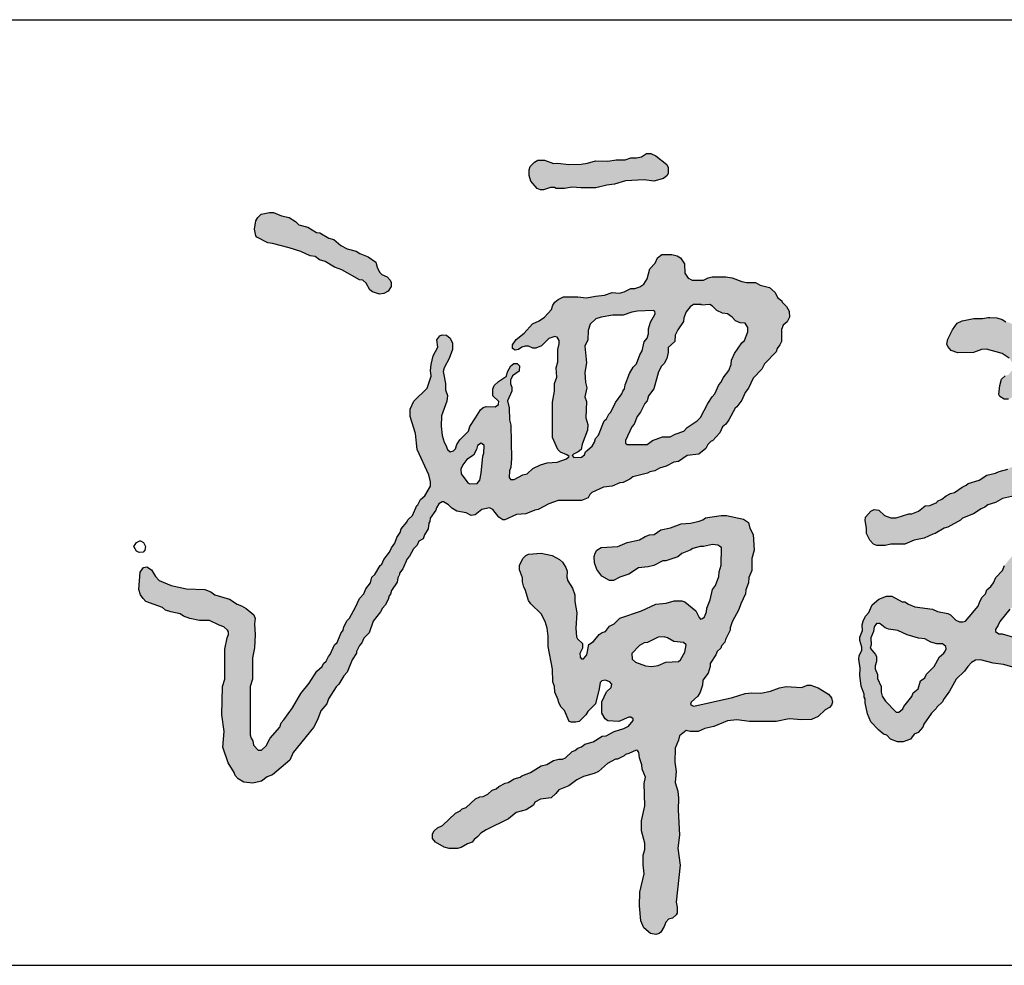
# Model space of a CAD drawing. Extents: x 427948 to 764348, y 274849 to 601549.
# Tile 113 of 212: x 677631 to 678465, y 464449 to 465249. Entities that reach past the tile are written whole.
import ezdxf

# ---------------------------------------------------------------- set-up
doc = ezdxf.new("R2010")
doc.units = 0
doc.header["$LTSCALE"] = 1000
doc.header["$MEASUREMENT"] = 0
doc.layers.get('0').update_dxf_attribs({"linetype": 'CONTINUOUS'})
doc.layers.add('PUB_TITLE', color=4, linetype='CONTINUOUS')

# ---------------------------------------------------------------- blocks, each defined once
blk = doc.blocks.new('谭文军')
at = {"linetype": 'Continuous'}
for points in [[(1125, 2635), (1145, 2632), (1165, 2638), (1173, 2644), (1175, 2649), (1175, 2661), (1172, 2667), (1149, 2685), (1139, 2690), (1130, 2690), (1119, 2683), (1109, 2681), (1097, 2681), (1085, 2677), (1066, 2677), (1049, 2674), (1023, 2675), (1006, 2670), (993, 2668), (967, 2667), (944, 2670), (935, 2669), (916, 2676), (902, 2676), (895, 2672), (886, 2663), (884, 2656), (884, 2644), (888, 2632), (901, 2617), (908, 2614), (914, 2614), (933.8, 2620.6), (941, 2617), (958, 2617), (974, 2620), (992, 2618), (1024, 2618), (1047, 2624), (1063, 2626), (1086, 2633)], [(436, 2475), (445, 2468), (457, 2464), (477, 2452), (492, 2447), (529, 2426), (536, 2425), (543, 2419), (551, 2405), (556, 2401), (571, 2396), (580, 2397), (589, 2402), (595, 2412), (595, 2420), (593, 2425), (587, 2432), (572.8, 2438.5), (566, 2452), (563, 2463), (547, 2474), (530, 2481), (522, 2486), (503, 2491), (490, 2498), (475, 2510), (465, 2513), (446, 2524), (439, 2525), (421, 2536), (402, 2541), (395, 2548), (382, 2556), (366, 2560), (349, 2567), (341, 2567), (323, 2563), (316, 2556), (312, 2549), (309, 2532), (312, 2518), (314, 2515), (337, 2503), (347, 2502), (382, 2493), (406, 2485), (426, 2476)], [(1874.1, 2272), (1889.1, 2262), (1896.5, 2250.3), (1895.1, 2237), (1887.1, 2227), (1880.1, 2225), (1873.1, 2218), (1869.1, 2205), (1867.1, 2186), (1869.1, 2182), (1878.1, 2176), (1887.1, 2176), (1892.1, 2178), (1912.1, 2193), (1918.1, 2200), (1921.1, 2209), (1927.1, 2217), (1939.1, 2227), (1942.1, 2236), (1944.1, 2271), (1937.1, 2294), (1930.1, 2300), (1926.1, 2311), (1915.1, 2321), (1905.1, 2325), (1900.1, 2330), (1890.1, 2336), (1882.1, 2338), (1874.1, 2343), (1863.1, 2346), (1848.1, 2347), (1845.1, 2347), (1833.1, 2345), (1815.1, 2345), (1790.1, 2340), (1780.1, 2335), (1770.1, 2321), (1760.1, 2302), (1758.1, 2291), (1760.1, 2286), (1767.1, 2278), (1781.1, 2273), (1814.1, 2274), (1831.1, 2280), (1841.1, 2281)]]:
    blk.add_hatch(color=256, dxfattribs=at).paths.add_polyline_path(points)
h = blk.add_hatch(color=256, dxfattribs=at)
h.paths.add_polyline_path([(846, 2122), (843, 2133), (842, 2158), (839, 2173), (848, 2193), (848, 2201), (843.3, 2212.1), (849, 2225), (863, 2235), (864, 2246), (859, 2251), (852, 2251), (846, 2246), (839, 2233), (837, 2224), (820, 2213), (811, 2205), (808, 2197), (808, 2183), (824.2, 2168), (813, 2160), (794, 2161), (788, 2159), (782, 2154), (772, 2137), (760, 2119), (757, 2109), (739, 2091), (733, 2081), (728.9, 2068.8), (719, 2066), (713, 2071), (710, 2080), (706, 2086), (702, 2100), (700, 2120), (701, 2141), (712, 2172), (713, 2184), (709, 2196), (709, 2209), (703.3, 2237.4), (717, 2261), (724, 2280), (724, 2293), (719, 2304), (711, 2310), (702, 2311), (697, 2309), (691, 2300), (693, 2285), (683, 2267), (679, 2249), (678, 2236), (679, 2224), (671, 2199), (643, 2172), (635, 2155), (635, 2140), (646, 2104), (650, 2071), (674, 2018), (678, 2003), (678, 1994), (666, 1974), (657, 1966), (651, 1955), (649, 1954), (640, 1933), (630, 1924), (628, 1919), (616, 1905), (614, 1897), (607, 1887), (603, 1875), (596, 1865), (592, 1856), (580, 1841), (576, 1831), (572, 1828), (561, 1809), (555, 1804), (552, 1792), (542, 1779), (538, 1769), (529, 1759), (521, 1741), (508, 1718), (503, 1713), (496, 1700), (495, 1693), (490, 1686), (482, 1667), (477, 1662), (468, 1642), (464, 1638), (459, 1628), (454, 1623), (451, 1617), (440, 1607), (424, 1582), (406, 1560), (389, 1530), (371, 1505), (365, 1499), (362, 1490), (342, 1467), (334, 1451), (320.3, 1438.7), (307, 1452), (306, 1461), (300, 1470), (300, 1575), (305, 1590), (305, 1635), (309, 1656), (311, 1683), (309, 1706), (311, 1717), (308, 1725), (292, 1738), (282, 1744), (273, 1747), (257, 1758), (226, 1767), (218, 1773), (205, 1778), (167, 1779), (135, 1786), (110, 1797), (102, 1805), (94, 1819), (84, 1825), (77, 1824), (70, 1814), (67, 1778), (71, 1767), (76, 1759), (82, 1753), (117, 1740), (123, 1735), (134, 1731), (154, 1727), (161, 1722), (174, 1717), (194, 1713), (215, 1713), (235, 1703), (245, 1700), (257.3, 1689.3), (252, 1677), (247, 1653), (247, 1590), (242, 1575), (241, 1516), (246, 1481), (243, 1448), (254, 1415), (267, 1395), (269, 1389), (275, 1382), (287, 1375), (306, 1373), (324, 1377), (336, 1386), (347, 1390), (383, 1421), (390, 1437), (433, 1489), (441, 1505), (448, 1524), (461, 1539), (464, 1549), (480, 1574), (486, 1580), (496, 1597), (503, 1605), (514, 1631), (523, 1645), (523, 1648), (529, 1661), (534, 1666), (538, 1676), (549, 1687), (558, 1712), (573, 1731), (577, 1739), (583, 1745), (589, 1757), (591, 1765), (594, 1768), (596, 1776), (608, 1793), (609.6, 1807.7), (620, 1821), (629, 1842), (634, 1848), (642, 1863), (650, 1871), (653, 1879), (662, 1884), (665, 1892), (673, 1905), (674, 1917), (676, 1920), (677, 1927), (689, 1944), (690, 1949), (697.5, 1961), (705, 1961), (715, 1955), (722, 1948), (733, 1942), (752, 1938), (763, 1933), (771, 1934), (785, 1945), (801, 1949), (808, 1945), (821, 1929), (829, 1924), (833, 1924), (858, 1935), (877, 1936), (896, 1944), (903, 1945), (925, 1957), (945, 1964), (994, 1964), (1008, 1970), (1012.2, 1979.8), (1040, 1992), (1058, 1994), (1074, 2001), (1081, 2002), (1095, 2009), (1101, 2014), (1132, 2021), (1137, 2024), (1147, 2026), (1157, 2032), (1171, 2036), (1187, 2044), (1197, 2046), (1215, 2058), (1239, 2061), (1254, 2073), (1258, 2081), (1265, 2088), (1268, 2089), (1283, 2106), (1289, 2118), (1296, 2124), (1302, 2133), (1315, 2157), (1319, 2160), (1329, 2174), (1336, 2190), (1343, 2199), (1353, 2220), (1371, 2239), (1377, 2250), (1401, 2275), (1403, 2282), (1409, 2290), (1412, 2297), (1412, 2327.5), (1424, 2338), (1429, 2348), (1428, 2360), (1423, 2370), (1414, 2379), (1413, 2382), (1404, 2389), (1399, 2399), (1387, 2410), (1368, 2415), (1358, 2420), (1334, 2420), (1309, 2430), (1296, 2432), (1267, 2432), (1259, 2430), (1249, 2425), (1219.5, 2425), (1210, 2440), (1209, 2459), (1201, 2472), (1194, 2476), (1183, 2479), (1162, 2479), (1153, 2472), (1148, 2461), (1137, 2449), (1131, 2428), (1121.1, 2412.4), (1105, 2408), (1097, 2408), (1083, 2401), (1073, 2398), (1058, 2399), (1042, 2394), (1023, 2392), (1004, 2388), (986, 2390), (956, 2390), (945, 2385), (938, 2379), (934, 2373), (931, 2364), (916, 2348), (905, 2340), (891, 2334), (874, 2314), (857, 2301), (849, 2290), (849, 2282), (855, 2279), (862, 2280), (871.8, 2287), (883, 2287), (892, 2283), (898, 2283), (910, 2288), (925, 2303), (941.8, 2308.2), (948.2, 2296.9), (944, 2280), (944, 2254), (941, 2242), (942, 2222), (937, 2209), (937, 2193), (933, 2170), (933, 2096), (944, 2071), (950, 2065), (963, 2060), (968, 2056), (962, 2051), (943, 2044), (922, 2043), (908, 2039), (892, 2031), (880, 2020), (871, 2018), (853, 2008), (841.7, 2008), (843, 2026), (846, 2034), (847, 2052)])
h.paths.add_polyline_path([(790, 2079), (789, 2063), (787, 2057), (784, 2021), (781, 2007), (775, 2000), (757.6, 1998.8), (742, 2020), (741, 2030), (745, 2039), (754, 2050), (768, 2059), (774, 2071), (776, 2079), (784.6, 2084.4)], flags=16)
h.paths.add_polyline_path([(987, 2066), (993, 2071), (995, 2082), (1006, 2111), (1007, 2123), (1003, 2137), (1004, 2171), (1001, 2181), (1005, 2200), (1002, 2211), (1001, 2232), (1004, 2252), (1001, 2287), (1007, 2300), (1008, 2320), (1012, 2333), (1024, 2344), (1035, 2348), (1059, 2352), (1081, 2352), (1099, 2358), (1111, 2360), (1146.6, 2362.2), (1148, 2355), (1138, 2337), (1134, 2323), (1134, 2308), (1125, 2296), (1121, 2277), (1116, 2269), (1109, 2250), (1102, 2243), (1094, 2230), (1085, 2206), (1084, 2198), (1080, 2193), (1078, 2187), (1065, 2169), (1055, 2149), (1051, 2145), (1046, 2135), (1041, 2131), (1029, 2101), (1023, 2094), (1019.8, 2081.3), (1002, 2066), (998.4, 2055.3), (978, 2054), (973, 2059)], flags=16)
h.paths.add_polyline_path([(1086, 2090), (1099, 2118), (1104, 2124), (1110, 2140), (1117, 2149), (1126, 2167), (1131, 2173), (1134, 2183), (1145, 2198), (1155, 2233), (1161, 2245), (1167, 2251), (1172, 2261), (1175, 2274), (1175, 2284), (1189, 2297), (1190, 2310), (1195, 2321), (1207, 2339), (1208, 2346), (1213, 2359), (1221, 2369), (1228, 2374), (1244, 2374), (1245, 2373), (1264.8, 2374.2), (1277, 2362), (1289, 2356), (1299, 2355), (1309, 2348), (1316, 2340), (1326, 2336), (1336, 2335), (1342, 2326), (1342, 2317), (1335, 2299), (1329, 2294), (1314, 2272), (1308, 2258), (1307, 2249), (1302, 2236), (1290, 2221), (1286, 2212), (1281, 2206), (1273, 2187), (1267, 2181), (1258, 2167), (1243, 2138), (1236, 2131), (1215, 2117), (1208, 2109), (1190, 2103), (1179, 2097), (1163, 2097), (1142, 2090), (1131, 2081), (1086, 2081)], flags=16)
h = blk.add_hatch(color=256, dxfattribs=at)
h.paths.add_polyline_path([(1886.1, 2030), (1868.1, 2025), (1860.1, 2021), (1842.1, 2017), (1826.1, 2007), (1803.1, 2000), (1799.1, 1996), (1790.1, 1992), (1774.1, 1981), (1766.1, 1979), (1757.1, 1974), (1748.1, 1967), (1739.1, 1963), (1737.1, 1960), (1723.1, 1954), (1713.1, 1953), (1699.1, 1942), (1685.1, 1936), (1679.1, 1936), (1652.1, 1928), (1641.1, 1928), (1628.1, 1933), (1616.1, 1944), (1606.1, 1945), (1599.1, 1942), (1588.1, 1929), (1587.1, 1922), (1590.1, 1906), (1590.1, 1895), (1597.1, 1881), (1605.1, 1873), (1612.1, 1870), (1629.1, 1870), (1641.1, 1873), (1670.1, 1873), (1690.1, 1881), (1711.1, 1885), (1729.1, 1894), (1734.1, 1895), (1753.1, 1906), (1760.1, 1908), (1787.1, 1923), (1791.1, 1927), (1814.1, 1936), (1830.1, 1947), (1838.1, 1950), (1844.1, 1955), (1860.1, 1960), (1875.1, 1968), (1900.1, 1974), (1907.1, 1980), (1918.1, 1985), (1927.1, 1986), (1935.1, 1992), (1947.1, 1998), (1963.1, 1998), (1968.8, 1983.8), (1951.1, 1933), (1944.1, 1926), (1942.1, 1921), (1929.1, 1909), (1925.1, 1903), (1922.1, 1894), (1913.1, 1880), (1902.1, 1857), (1879.1, 1828), (1875.1, 1818), (1861.1, 1803), (1854.1, 1787.4), (1842.1, 1777), (1839.1, 1769), (1832.1, 1762), (1827.1, 1753), (1824.1, 1743), (1795.4, 1710), (1781.1, 1710), (1766.1, 1725), (1760.1, 1728), (1739.1, 1732), (1728.1, 1737), (1691.1, 1742), (1678.1, 1747), (1670.1, 1752), (1665.1, 1752), (1643.1, 1764), (1632.1, 1764), (1616.1, 1758), (1602.1, 1746), (1595.1, 1730), (1588.1, 1722), (1583.1, 1712), (1581.1, 1704), (1582.1, 1692), (1576.1, 1678), (1576.1, 1671), (1581.2, 1653.4), (1575.1, 1639), (1574.1, 1632), (1577.1, 1613), (1576.1, 1599), (1579.1, 1576), (1585.1, 1559), (1585.1, 1553), (1587.1, 1549), (1587.1, 1541), (1592.1, 1518), (1599.1, 1501), (1615.1, 1484), (1626.1, 1475), (1633.1, 1473), (1640.1, 1465), (1655.1, 1459), (1667.1, 1459), (1682.1, 1465), (1690.1, 1475), (1698.1, 1479), (1708.1, 1490), (1710.1, 1496), (1726.1, 1519), (1736.1, 1529), (1737.1, 1532), (1749.1, 1543), (1751.1, 1548), (1764.1, 1565), (1778.1, 1590), (1795.1, 1607), (1802.1, 1617), (1810.1, 1625), (1818.1, 1630), (1829.1, 1631), (1855.1, 1624), (1877.1, 1621), (1899.1, 1615), (1913.1, 1609), (1920.1, 1604), (1943, 1598.9), (1962.1, 1588), (1971.1, 1579), (1992.1, 1569), (2005.1, 1568), (2017.1, 1570), (2030.1, 1566), (2059.1, 1561), (2078.1, 1560), (2094.1, 1557), (2121.1, 1557), (2128.1, 1555), (2169.1, 1560), (2192.1, 1566), (2202.6, 1573), (2218.1, 1573), (2226.1, 1578), (2232.1, 1584), (2249.1, 1589), (2269.1, 1592), (2285.1, 1601), (2294.1, 1603), (2311.1, 1614), (2322.1, 1618), (2347.1, 1639), (2354.1, 1652), (2353.1, 1663), (2343.1, 1672), (2334.1, 1673), (2329.1, 1671), (2320.1, 1663), (2311.1, 1662), (2301.1, 1657), (2279.1, 1642), (2259.1, 1638), (2244.1, 1633), (2234.1, 1633), (2217.1, 1623), (2207.1, 1624), (2170.1, 1620), (2123.1, 1619), (2064.1, 1627), (2041.1, 1638), (2033.1, 1639), (2018.1, 1645), (1999.1, 1647), (1983.1, 1653), (1977.1, 1657), (1950.1, 1664), (1921.1, 1675), (1903.1, 1677), (1874.1, 1685), (1867.1, 1685), (1858.3, 1691.3), (1866.1, 1703), (1869.1, 1711), (1890.1, 1737), (1898.1, 1743), (1903.1, 1755), (1914.1, 1767), (1916.1, 1776), (1922.1, 1782), (1927.1, 1791), (1942.1, 1806), (1969.1, 1852), (1989.1, 1880), (1994.1, 1891), (2008.1, 1906), (2014.1, 1920), (2015.1, 1926), (2022.1, 1937), (2029.1, 1958), (2038.1, 1973), (2040.1, 1982), (2041.1, 2006), (2048.1, 2031), (2045.1, 2044), (2039.1, 2051), (2032.1, 2055), (2000.1, 2058), (1987.1, 2058), (1970.1, 2055), (1963.1, 2052), (1941.1, 2047), (1931.1, 2047), (1908.1, 2042)])
h.paths.add_polyline_path([(1749.1, 1664), (1758.5, 1657.3), (1754.3, 1646.9), (1743.1, 1637), (1732.1, 1617), (1716.1, 1601), (1712.1, 1593), (1703.1, 1587), (1698.1, 1570), (1688.1, 1562), (1685.1, 1554), (1668.1, 1533), (1666.1, 1528), (1654.9, 1518.1), (1630.1, 1544), (1621.1, 1558.1), (1621.1, 1575), (1613.1, 1592), (1613.1, 1600), (1607, 1614.7), (1611.1, 1627), (1611.1, 1637), (1609.1, 1642), (1598.1, 1655), (1600.1, 1662), (1599.1, 1677), (1605.1, 1690), (1606.1, 1700), (1614.1, 1711.1), (1619.1, 1706), (1629.1, 1698), (1636.1, 1695), (1656.1, 1692), (1675.1, 1683), (1699.1, 1676), (1712.1, 1675), (1725.1, 1668), (1737.1, 1664)], flags=16)
h = blk.add_hatch(color=256, dxfattribs=at)
h.paths.add_polyline_path([(1133, 1825), (1145, 1828), (1164, 1838), (1170, 1838), (1195, 1846), (1204, 1853), (1221, 1860), (1227, 1864), (1242, 1868), (1249, 1868), (1268, 1872), (1279, 1871), (1287, 1866), (1286, 1829), (1282, 1815), (1281, 1805), (1274, 1786), (1268, 1778), (1263, 1756), (1256, 1739), (1255, 1731), (1249.7, 1717.7), (1241.7, 1715.7), (1233, 1733), (1210, 1752), (1204, 1754), (1188, 1754), (1171, 1749), (1149, 1747), (1119, 1733), (1074, 1718), (1062, 1706), (1052, 1701), (1044, 1690), (1037, 1688), (1031, 1684), (1019, 1669), (1009, 1663), (1005, 1641), (996.1, 1630.9), (987.5, 1639.5), (996, 1655), (996, 1665), (983.1, 1676.7), (982, 1697), (984, 1729), (980, 1753), (980, 1767), (975, 1781), (962.6, 1799.6), (964, 1816), (961, 1824), (954, 1835), (948, 1841), (932, 1849), (909, 1854), (883, 1852), (877, 1849), (871, 1843), (864, 1828), (864, 1819), (870, 1802), (870, 1794), (873, 1783), (876, 1778), (883, 1755), (888, 1748), (909, 1727), (918, 1711), (922, 1697), (924, 1680), (924, 1659), (933, 1611), (934, 1585), (937, 1575), (938, 1563), (945, 1547), (946, 1541), (951, 1532), (958, 1525), (968, 1502), (972, 1500), (982, 1500), (989, 1502), (1003, 1516), (1007, 1523), (1023, 1539), (1031, 1570), (1033.6, 1586.7), (1043, 1588), (1057.5, 1583.6), (1056, 1573), (1046, 1564), (1036, 1543), (1036, 1519), (1043, 1507), (1049, 1503), (1072, 1502), (1095.6, 1512.1), (1103.5, 1505.8), (1092, 1492), (1082, 1487), (1062, 1481), (1045, 1472), (1037, 1471), (1018, 1459), (1001, 1454), (994, 1449), (986, 1446), (980, 1441), (974, 1439), (956.8, 1423), (946, 1423), (935, 1420), (921, 1412), (909, 1409), (887, 1395), (869, 1388), (865, 1385), (853, 1382), (840, 1374), (834, 1373), (821, 1366), (815, 1361), (807, 1358), (798, 1350), (788, 1345), (781, 1344), (772, 1340), (752, 1322), (744, 1319), (740, 1315), (730, 1310), (703, 1284), (692, 1279), (685, 1273), (682, 1267), (682, 1257), (688, 1249), (706, 1239), (717, 1236), (734, 1236), (742, 1238), (755, 1246), (765, 1249), (769, 1255), (777, 1261), (783, 1268), (794, 1275), (841, 1298), (857, 1311), (878, 1317), (893, 1327), (896, 1333), (908, 1339), (930, 1342), (940, 1351), (946, 1359), (967, 1367), (984, 1380), (998, 1387), (1020, 1393), (1029, 1397), (1048, 1414), (1065, 1423), (1069, 1423), (1083, 1430), (1086, 1433), (1093, 1435), (1109.7, 1442.8), (1114, 1437), (1115, 1426), (1120, 1411), (1121, 1402), (1128, 1385), (1125, 1372), (1126, 1325), (1119, 1294), (1119, 1273), (1126, 1247), (1126, 1234), (1123, 1222), (1123, 1202), (1125, 1183), (1116, 1145), (1115, 1116), (1118, 1085), (1124, 1070), (1138, 1058), (1149, 1056), (1156, 1058), (1160, 1061), (1167, 1073), (1171.6, 1086.9), (1184, 1090), (1192, 1097), (1194, 1101), (1194, 1113), (1192, 1124), (1200, 1201), (1195, 1237), (1199, 1264), (1196, 1317), (1197, 1341), (1195, 1356), (1190, 1374), (1192, 1397), (1189, 1417), (1190, 1446), (1197, 1463), (1199, 1472), (1213, 1483), (1221, 1481), (1238, 1481), (1252, 1487), (1271, 1491), (1299, 1503), (1319, 1505), (1345, 1502), (1401, 1502), (1428, 1507), (1455, 1505), (1475, 1506), (1489, 1512), (1504, 1526), (1513, 1531), (1517, 1536), (1519, 1542), (1517, 1551), (1511, 1559), (1489, 1572), (1474, 1578), (1467, 1578), (1454, 1573), (1422, 1575), (1408, 1572), (1389, 1565), (1369, 1561), (1350, 1562), (1336, 1560), (1310, 1552), (1226.5, 1533.5), (1220.4, 1539.6), (1237, 1555), (1242, 1563), (1247, 1578), (1248, 1588), (1259, 1603), (1263, 1617), (1263, 1623), (1275, 1641), (1278, 1648), (1285, 1655), (1287, 1660), (1294, 1668), (1295, 1673), (1305, 1693), (1305, 1698), (1309, 1710), (1323, 1736), (1327, 1748), (1337, 1769), (1338, 1777), (1343, 1792), (1344, 1803), (1350, 1818), (1350, 1843), (1355, 1860), (1353, 1893), (1346, 1906), (1343, 1918), (1333, 1925), (1297, 1933), (1286, 1933), (1253, 1928), (1248, 1924), (1240, 1921), (1222, 1917), (1202, 1915), (1180, 1907), (1160, 1903), (1146, 1893), (1136, 1892), (1127, 1889), (1115, 1882), (1089, 1876), (1070, 1868), (1035, 1866), (1026, 1860), (1022, 1854), (1020, 1847), (1021, 1834), (1026, 1820), (1036, 1806), (1052, 1797), (1061, 1797), (1074, 1804), (1093, 1810), (1113, 1823)])
h.paths.add_polyline_path([(1154, 1678), (1170.5, 1679.2), (1187, 1669), (1207, 1667), (1213, 1662), (1210, 1647), (1198.8, 1627.1), (1170, 1626), (1154, 1619), (1141, 1617), (1128, 1618), (1107, 1626), (1100, 1632), (1099, 1644), (1115, 1661), (1125, 1666), (1132, 1667)], flags=16)
for points in [[(1130, 2690), (1139, 2690), (1149, 2685), (1172, 2667), (1175, 2661), (1175, 2649), (1173, 2644), (1165, 2638), (1145, 2632), (1125, 2635), (1086, 2633), (1063, 2626), (1047, 2624), (1024, 2618), (992, 2618), (974, 2620), (958, 2617), (941, 2617), (937, 2619), (929, 2619), (914, 2614), (908, 2614), (901, 2617), (888, 2632), (884, 2644), (884, 2656), (886, 2663), (895, 2672), (902, 2676), (916, 2676), (935, 2669), (944, 2670), (967, 2667), (993, 2668), (1006, 2670), (1023, 2675), (1049, 2674), (1066, 2677), (1085, 2677), (1097, 2681), (1109, 2681), (1119, 2683), (1130, 2690)], [(341, 2567), (349, 2567), (366, 2560), (382, 2556), (395, 2548), (402, 2541), (421, 2536), (439, 2525), (446, 2524), (465, 2513), (475, 2510), (490, 2498), (503, 2491), (522, 2486), (530, 2481), (547, 2474), (563, 2463), (566, 2452), (571, 2442), (576, 2437), (587, 2432), (593, 2425), (595, 2420), (595, 2412), (589, 2402), (580, 2397), (571, 2396), (556, 2401), (551, 2405), (543, 2419), (536, 2425), (529, 2426), (492, 2447), (477, 2452), (457, 2464), (445, 2468), (436, 2475), (426, 2476), (406, 2485), (382, 2493), (347, 2502), (337, 2503), (314, 2515), (312, 2518), (309, 2532), (312, 2549), (316, 2556), (323, 2563), (341, 2567)], [(1162, 2479), (1183, 2479), (1194, 2476), (1201, 2472), (1209, 2459), (1210, 2440), (1217, 2429), (1225, 2425), (1249, 2425), (1259, 2430), (1267, 2432), (1296, 2432), (1309, 2430), (1329, 2422), (1339, 2420), (1358, 2420), (1368, 2415), (1387, 2410), (1399, 2399), (1404, 2389), (1413, 2382), (1414, 2379), (1423, 2370), (1428, 2360), (1429, 2348), (1424, 2338), (1416, 2331), (1412, 2322), (1412, 2297), (1409, 2290), (1403, 2282), (1401, 2275), (1377, 2250), (1371, 2239), (1353, 2220), (1343, 2199), (1336, 2190), (1329, 2174), (1319, 2160), (1315, 2157), (1302, 2133), (1296, 2124), (1289, 2118), (1283, 2106), (1268, 2089), (1265, 2088), (1258, 2081), (1254, 2073), (1239, 2061), (1215, 2058), (1197, 2046), (1187, 2044), (1171, 2036), (1157, 2032), (1147, 2026), (1137, 2024), (1132, 2021), (1101, 2014), (1095, 2009), (1081, 2002), (1074, 2001), (1058, 1994), (1040, 1992), (1015, 1981), (1011, 1977), (1008, 1970), (994, 1964), (945, 1964), (925, 1957), (903, 1945), (896, 1944), (877, 1936), (858, 1935), (833, 1924), (829, 1924), (821, 1929), (808, 1945), (801, 1949), (785, 1945), (771, 1934), (763, 1933), (752, 1938), (733, 1942), (722, 1948), (715, 1955), (705, 1961), (702, 1961), (695, 1957), (690, 1949), (689, 1944), (677, 1927), (676, 1920), (674, 1917), (673, 1905), (665, 1892), (662, 1884), (653, 1879), (650, 1871), (642, 1863), (634, 1848), (629, 1842), (620, 1821), (613, 1812), (613, 1809), (609, 1802), (608, 1793), (596, 1776), (594, 1768), (591, 1765), (589, 1757), (583, 1745), (577, 1739), (573, 1731), (558, 1712), (549, 1687), (538, 1676), (534, 1666), (529, 1661), (523, 1648), (523, 1645), (514, 1631), (503, 1605), (496, 1597), (486, 1580), (480, 1574), (464, 1549), (461, 1539), (448, 1524), (441, 1505), (433, 1489), (390, 1437), (383, 1421), (347, 1390), (336, 1386), (324, 1377), (306, 1373), (287, 1375), (275, 1382), (269, 1389), (267, 1395), (254, 1415), (243, 1448), (246, 1481), (241, 1516), (242, 1575), (247, 1590), (247, 1653), (252, 1677), (255, 1684), (255, 1689), (253, 1693), (245, 1700), (235, 1703), (215, 1713), (194, 1713), (174, 1717), (161, 1722), (154, 1727), (134, 1731), (123, 1735), (117, 1740), (82, 1753), (76, 1759), (71, 1767), (67, 1778), (70, 1814), (77, 1824), (84, 1825), (94, 1819), (102, 1805), (110, 1797), (135, 1786), (167, 1779), (205, 1778), (218, 1773), (226, 1767), (257, 1758), (273, 1747), (282, 1744), (292, 1738), (308, 1725), (311, 1717), (309, 1706), (311, 1683), (309, 1656), (305, 1635), (305, 1590), (300, 1575), (300, 1474), (302, 1467), (306, 1461), (307, 1452), (317, 1442), (324, 1442), (334, 1451), (342, 1467), (362, 1490), (365, 1499), (371, 1505), (389, 1530), (406, 1560), (424, 1582), (440, 1607), (451, 1617), (454, 1623), (459, 1628), (464, 1638), (468, 1642), (477, 1662), (482, 1667), (490, 1686), (495, 1693), (496, 1700), (503, 1713), (508, 1718), (521, 1741), (529, 1759), (538, 1769), (542, 1779), (552, 1792), (555, 1804), (561, 1809), (572, 1828), (576, 1831), (580, 1841), (592, 1856), (596, 1865), (603, 1875), (607, 1887), (614, 1897), (616, 1905), (628, 1919), (630, 1924), (640, 1933), (649, 1954), (651, 1955), (657, 1966), (666, 1974), (678, 1994), (678, 2003), (674, 2018), (650, 2071), (646, 2104), (635, 2140), (635, 2155), (643, 2172), (671, 2199), (679, 2224), (678, 2236), (679, 2249), (683, 2267), (693, 2285), (691, 2300), (697, 2309), (702, 2311), (711, 2310), (719, 2304), (724, 2293), (724, 2280), (717, 2261), (706, 2242), (704, 2234), (709, 2209), (709, 2196), (713, 2184), (712, 2172), (701, 2141), (700, 2120), (702, 2100), (706, 2086), (710, 2080), (713, 2071), (719, 2066), (726, 2068), (730, 2072), (733, 2081), (739, 2091), (757, 2109), (760, 2119), (772, 2137), (782, 2154), (788, 2159), (794, 2161), (813, 2160), (820, 2165), (821, 2171), (808, 2183), (808, 2197), (811, 2205), (820, 2213), (837, 2224), (839, 2233), (846, 2246), (852, 2251), (859, 2251), (864, 2246), (863, 2235), (849, 2225), (845, 2216), (845, 2208), (848, 2201), (848, 2193), (839, 2173), (842, 2158), (843, 2133), (846, 2122), (847, 2052), (846, 2034), (843, 2026), (842, 2012), (845, 2008), (853, 2008), (871, 2018), (880, 2020), (892, 2031), (908, 2039), (922, 2043), (943, 2044), (962, 2051), (968, 2056), (963, 2060), (950, 2065), (944, 2071), (933, 2096), (933, 2170), (937, 2193), (937, 2209), (942, 2222), (941, 2242), (944, 2254), (944, 2280), (947, 2292), (947, 2299), (943, 2306), (938, 2307), (925, 2303), (910, 2288), (898, 2283), (892, 2283), (883, 2287), (876, 2287), (869, 2285), (862, 2280), (855, 2279), (849, 2282), (849, 2290), (857, 2301), (874, 2314), (891, 2334), (905, 2340), (916, 2348), (931, 2364), (934, 2373), (938, 2379), (945, 2385), (956, 2390), (986, 2390), (1004, 2388), (1023, 2392), (1042, 2394), (1058, 2399), (1073, 2398), (1083, 2401), (1097, 2408), (1105, 2408), (1116, 2411), (1124, 2417), (1131, 2428), (1137, 2449), (1148, 2461), (1153, 2472), (1162, 2479)], [(1245, 2373), (1244, 2374), (1228, 2374), (1221, 2369), (1213, 2359), (1208, 2346), (1207, 2339), (1195, 2321), (1190, 2310), (1189, 2297), (1175, 2284), (1175, 2274), (1172, 2261), (1167, 2251), (1161, 2245), (1155, 2233), (1145, 2198), (1134, 2183), (1131, 2173), (1126, 2167), (1117, 2149), (1110, 2140), (1104, 2124), (1099, 2118), (1086, 2090), (1086, 2084), (1089, 2081), (1131, 2081), (1142, 2090), (1163, 2097), (1179, 2097), (1190, 2103), (1208, 2109), (1215, 2117), (1236, 2131), (1243, 2138), (1258, 2167), (1267, 2181), (1273, 2187), (1281, 2206), (1286, 2212), (1290, 2221), (1302, 2236), (1307, 2249), (1308, 2258), (1314, 2272), (1329, 2294), (1335, 2299), (1342, 2317), (1342, 2326), (1336, 2335), (1326, 2336), (1316, 2340), (1309, 2348), (1299, 2355), (1289, 2356), (1277, 2362), (1268, 2371), (1262, 2374), (1245, 2373)], [(1145, 2361), (1144, 2362), (1111, 2360), (1099, 2358), (1081, 2352), (1059, 2352), (1035, 2348), (1024, 2344), (1012, 2333), (1008, 2320), (1007, 2300), (1001, 2287), (1004, 2252), (1001, 2232), (1002, 2211), (1005, 2200), (1001, 2181), (1004, 2171), (1003, 2137), (1007, 2123), (1006, 2111), (995, 2082), (993, 2071), (987, 2066), (977, 2061), (974, 2058), (978, 2054), (994, 2055), (1000, 2060), (1002, 2066), (1016, 2078), (1021, 2086), (1023, 2094), (1029, 2101), (1041, 2131), (1046, 2135), (1051, 2145), (1055, 2149), (1065, 2169), (1078, 2187), (1080, 2193), (1084, 2198), (1085, 2206), (1094, 2230), (1102, 2243), (1109, 2250), (1116, 2269), (1121, 2277), (1125, 2296), (1131, 2304), (1134, 2313), (1134, 2323), (1138, 2337), (1148, 2355), (1147, 2360), (1145, 2361)], [(1845.1, 2347), (1848.1, 2347), (1863.1, 2346), (1874.1, 2343), (1882.1, 2338)], [(1887.1, 2176), (1878.1, 2176), (1869.1, 2182), (1867.1, 2186), (1869.1, 2205), (1873.1, 2218), (1880.1, 2225)], [(1889.1, 2262), (1874.1, 2272), (1841.1, 2281), (1831.1, 2280), (1814.1, 2274), (1781.1, 2273), (1767.1, 2278), (1760.1, 2286), (1758.1, 2291), (1760.1, 2302), (1770.1, 2321), (1780.1, 2335), (1790.1, 2340), (1815.1, 2345), (1833.1, 2345), (1845.1, 2347)], [(786, 2083), (784, 2084), (776, 2079), (774, 2071), (768, 2059), (754, 2050), (745, 2039), (741, 2030), (742, 2020), (756, 2001), (760, 1999), (775, 2000), (781, 2007), (784, 2021), (787, 2057), (789, 2063), (790, 2079), (786, 2083)], [(1890.1, 1737), (1869.1, 1711), (1866.1, 1703), (1860.1, 1694), (1860.1, 1690), (1867.1, 1685), (1874.1, 1685), (1903.1, 1677)], [(1899.1, 1615), (1877.1, 1621), (1855.1, 1624), (1829.1, 1631), (1818.1, 1630), (1810.1, 1625), (1802.1, 1617), (1795.1, 1607), (1778.1, 1590), (1764.1, 1565), (1751.1, 1548), (1749.1, 1543), (1737.1, 1532), (1736.1, 1529), (1726.1, 1519), (1710.1, 1496), (1708.1, 1490), (1698.1, 1479), (1690.1, 1475), (1682.1, 1465), (1667.1, 1459), (1655.1, 1459), (1640.1, 1465), (1633.1, 1473), (1626.1, 1475), (1615.1, 1484), (1599.1, 1501), (1592.1, 1518), (1587.1, 1541), (1587.1, 1549), (1585.1, 1553), (1585.1, 1559), (1579.1, 1576), (1576.1, 1599), (1577.1, 1613), (1574.1, 1632), (1575.1, 1639), (1580.1, 1651), (1580.1, 1657), (1576.1, 1671), (1576.1, 1678), (1582.1, 1692), (1581.1, 1704), (1583.1, 1712), (1588.1, 1722), (1595.1, 1730), (1602.1, 1746), (1616.1, 1758), (1632.1, 1764), (1643.1, 1764), (1665.1, 1752), (1670.1, 1752), (1678.1, 1747), (1691.1, 1742), (1728.1, 1737), (1739.1, 1732), (1760.1, 1728), (1766.1, 1725), (1777.1, 1714), (1785.1, 1710), (1792.1, 1710), (1797.1, 1712), (1824.1, 1743), (1827.1, 1753), (1832.1, 1762), (1839.1, 1769), (1842.1, 1777), (1850.1, 1784), (1856.1, 1792), (1861.1, 1803), (1875.1, 1818), (1879.1, 1828)], [(1900.1, 1974), (1875.1, 1968), (1860.1, 1960), (1844.1, 1955), (1838.1, 1950), (1830.1, 1947), (1814.1, 1936), (1791.1, 1927), (1787.1, 1923), (1760.1, 1908), (1753.1, 1906), (1734.1, 1895), (1729.1, 1894), (1711.1, 1885), (1690.1, 1881), (1670.1, 1873), (1641.1, 1873), (1629.1, 1870), (1612.1, 1870), (1605.1, 1873), (1597.1, 1881), (1590.1, 1895), (1590.1, 1906), (1587.1, 1922), (1588.1, 1929), (1599.1, 1942), (1606.1, 1945), (1616.1, 1944), (1628.1, 1933), (1641.1, 1928), (1652.1, 1928), (1679.1, 1936), (1685.1, 1936), (1699.1, 1942), (1713.1, 1953), (1723.1, 1954), (1737.1, 1960), (1739.1, 1963), (1748.1, 1967), (1757.1, 1974), (1766.1, 1979), (1774.1, 1981), (1790.1, 1992), (1799.1, 1996), (1803.1, 2000), (1826.1, 2007), (1842.1, 2017), (1860.1, 2021), (1868.1, 2025), (1886.1, 2030)], [(1286, 1933), (1297, 1933), (1333, 1925), (1343, 1918), (1346, 1906), (1353, 1893), (1355, 1860), (1350, 1843), (1350, 1818), (1344, 1803), (1343, 1792), (1338, 1777), (1337, 1769), (1327, 1748), (1323, 1736), (1309, 1710), (1305, 1698), (1305, 1693), (1295, 1673), (1294, 1668), (1287, 1660), (1285, 1655), (1278, 1648), (1275, 1641), (1263, 1623), (1263, 1617), (1259, 1603), (1248, 1588), (1247, 1578), (1242, 1563), (1237, 1555), (1223, 1542), (1222, 1538), (1225, 1535), (1229, 1534), (1310, 1552), (1336, 1560), (1350, 1562), (1369, 1561), (1389, 1565), (1408, 1572), (1422, 1575), (1454, 1573), (1467, 1578), (1474, 1578), (1489, 1572), (1511, 1559), (1517, 1551), (1519, 1542), (1517, 1536), (1513, 1531), (1504, 1526), (1489, 1512), (1475, 1506), (1455, 1505), (1428, 1507), (1401, 1502), (1345, 1502), (1319, 1505), (1299, 1503), (1271, 1491), (1252, 1487), (1238, 1481), (1221, 1481), (1213, 1483), (1199, 1472), (1197, 1463), (1190, 1446), (1189, 1417), (1192, 1397), (1190, 1374), (1195, 1356), (1197, 1341), (1196, 1317), (1199, 1264), (1195, 1237), (1200, 1201), (1192, 1124), (1194, 1113), (1194, 1101), (1192, 1097), (1184, 1090), (1176, 1088), (1170, 1082), (1167, 1073), (1160, 1061), (1156, 1058), (1149, 1056), (1138, 1058), (1124, 1070), (1118, 1085), (1115, 1116), (1116, 1145), (1125, 1183), (1123, 1202), (1123, 1222), (1126, 1234), (1126, 1247), (1119, 1273), (1119, 1294), (1126, 1325), (1125, 1372), (1128, 1385), (1121, 1402), (1120, 1411), (1115, 1426), (1114, 1437), (1111, 1441), (1108, 1442), (1093, 1435), (1086, 1433), (1083, 1430), (1069, 1423), (1065, 1423), (1048, 1414), (1029, 1397), (1020, 1393), (998, 1387), (984, 1380), (967, 1367), (946, 1359), (940, 1351), (930, 1342), (908, 1339), (896, 1333), (893, 1327), (878, 1317), (857, 1311), (841, 1298), (794, 1275), (783, 1268), (777, 1261), (769, 1255), (765, 1249), (755, 1246), (742, 1238), (734, 1236), (717, 1236), (706, 1239), (688, 1249), (682, 1257), (682, 1267), (685, 1273), (692, 1279), (703, 1284), (730, 1310), (740, 1315), (744, 1319), (752, 1322), (772, 1340), (781, 1344), (788, 1345), (798, 1350), (807, 1358), (815, 1361), (821, 1366), (834, 1373), (840, 1374), (853, 1382), (865, 1385), (869, 1388), (887, 1395), (909, 1409), (921, 1412), (935, 1420), (946, 1423), (954, 1423), (960, 1426), (974, 1439), (980, 1441), (986, 1446), (994, 1449), (1001, 1454), (1018, 1459), (1037, 1471), (1045, 1472), (1062, 1481), (1082, 1487), (1092, 1492), (1102, 1504), (1102, 1507), (1097, 1511), (1093, 1511), (1072, 1502), (1049, 1503), (1043, 1507), (1036, 1519), (1036, 1543), (1046, 1564), (1056, 1573), (1057, 1580), (1053, 1585), (1043, 1588), (1036, 1587), (1033, 1583), (1031, 1570), (1023, 1539), (1007, 1523), (1003, 1516), (989, 1502), (982, 1500), (972, 1500), (968, 1502), (958, 1525), (951, 1532), (946, 1541), (945, 1547), (938, 1563), (937, 1575), (934, 1585), (933, 1611), (924, 1659), (924, 1680), (922, 1697), (918, 1711), (909, 1727), (888, 1748), (883, 1755), (876, 1778), (873, 1783), (870, 1794), (870, 1802), (864, 1819), (864, 1828), (871, 1843), (877, 1849), (883, 1852), (909, 1854), (932, 1849), (948, 1841), (954, 1835), (961, 1824), (964, 1816), (963, 1804), (965, 1796), (975, 1781), (980, 1767), (980, 1753), (984, 1729), (982, 1697), (983, 1679), (985, 1675), (996, 1665), (996, 1655), (990, 1644), (991, 1636), (994, 1633), (998, 1633), (1005, 1641), (1009, 1663), (1019, 1669), (1031, 1684), (1037, 1688), (1044, 1690), (1052, 1701), (1062, 1706), (1074, 1718), (1119, 1733), (1149, 1747), (1171, 1749), (1188, 1754), (1204, 1754), (1210, 1752), (1233, 1733), (1240, 1719), (1243, 1716), (1247, 1717), (1251, 1721), (1255, 1731), (1256, 1739), (1263, 1756), (1268, 1778), (1274, 1786), (1281, 1805), (1282, 1815), (1286, 1829), (1287, 1866), (1279, 1871), (1268, 1872), (1249, 1868), (1242, 1868), (1227, 1864), (1221, 1860), (1204, 1853), (1195, 1846), (1170, 1838), (1164, 1838), (1145, 1828), (1133, 1825), (1113, 1823), (1093, 1810), (1074, 1804), (1061, 1797), (1052, 1797), (1036, 1806), (1026, 1820), (1021, 1834), (1020, 1847), (1022, 1854), (1026, 1860), (1035, 1866), (1070, 1868), (1089, 1876), (1115, 1882), (1127, 1889), (1136, 1892), (1146, 1893), (1160, 1903), (1180, 1907), (1202, 1915), (1222, 1917), (1240, 1921), (1248, 1924), (1253, 1928), (1286, 1933)], [(69, 1880), (71, 1880), (77, 1876), (81, 1868), (80, 1860), (76, 1856), (68, 1855), (62, 1858), (57, 1868), (62, 1876), (69, 1880)], [(1619.1, 1706), (1618.1, 1707), (1611.1, 1707), (1606.1, 1700), (1605.1, 1690), (1599.1, 1677), (1600.1, 1662), (1598.1, 1655), (1609.1, 1642), (1611.1, 1637), (1611.1, 1627), (1608.1, 1618), (1608.1, 1612), (1613.1, 1600), (1613.1, 1592), (1621.1, 1575), (1621.1, 1563), (1623.1, 1555), (1630.1, 1544), (1652.1, 1521), (1658.1, 1521), (1666.1, 1528), (1668.1, 1533), (1685.1, 1554), (1688.1, 1562), (1698.1, 1570), (1703.1, 1587), (1712.1, 1593), (1716.1, 1601), (1732.1, 1617), (1743.1, 1637), (1752.1, 1645), (1755.1, 1649), (1757.1, 1654), (1756.1, 1659), (1749.1, 1664), (1737.1, 1664), (1725.1, 1668), (1712.1, 1675), (1699.1, 1676), (1675.1, 1683), (1656.1, 1692), (1636.1, 1695), (1629.1, 1698), (1619.1, 1706)], [(1169, 1678), (1168, 1679), (1154, 1678), (1132, 1667), (1125, 1666), (1115, 1661), (1099, 1644), (1100, 1632), (1107, 1626), (1128, 1618), (1141, 1617), (1154, 1619), (1170, 1626), (1197, 1627), (1201, 1631), (1210, 1647), (1213, 1662), (1207, 1667), (1187, 1669), (1174, 1677), (1169, 1678)]]:
    blk.add_lwpolyline(points, dxfattribs=at)
blk = doc.blocks.new('24')
at = {"layer": 'PUB_TITLE'}
for p, q in [((-1116488.91, 156518.87), (-1110888.91, 156518.87)), ((-1116488.91, 155718.87), (-1110888.91, 155718.87))]:
    blk.add_line(p, q, dxfattribs=at)
at = {"linetype": 'Continuous', "xscale": 0.4043519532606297, "yscale": 0.4043519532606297, "zscale": 0.4043519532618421}
blk.add_blockref('谭文军', (-1112431.83, 155317.9), dxfattribs=at)

msp = doc.modelspace()

# ---------------------------------------------------------------- block references
msp.add_blockref('24', (1790136.93, 308730.48))

doc.saveas('drawing.dxf')
